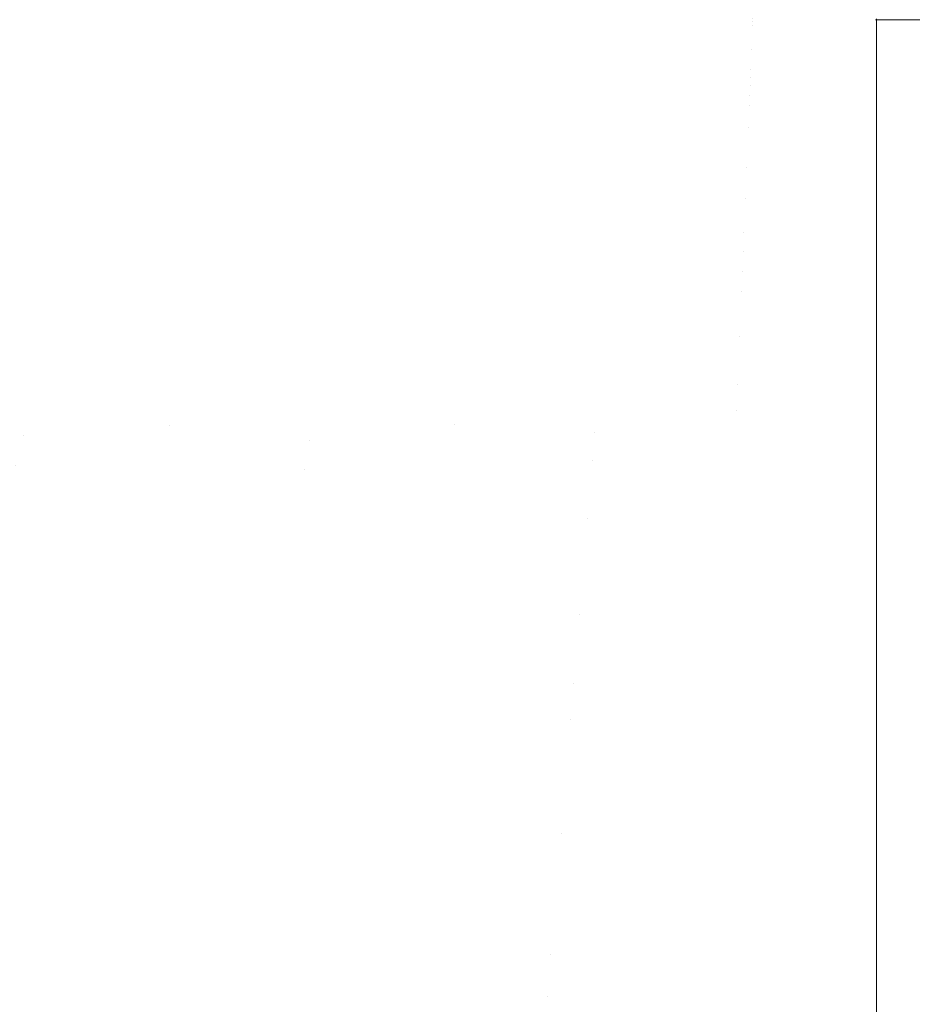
# Model space of a CAD drawing. Header units: centimetres. Extents: x -35.1 to 36.2, y 3.4 to 5.2.
# Tile 106 of 256: x -10.932 to -10.8715, y 3.6336 to 3.7002. Entities that reach past the tile are written whole.
import ezdxf

# ---------------------------------------------------------------- set-up
doc = ezdxf.new("R2010")
doc.units = ezdxf.units.CM
doc.header["$LTSCALE"] = 2.54
doc.layers.add('Lucido design-1', color=7, linetype='Continuous')

# ---------------------------------------------------------------- blocks, each defined once
blk = doc.blocks.new('Gruppo-4-1')
at = {"color": 7, "linetype": 'Continuous', "lineweight": 9}
for points in [[(-34.952766, 5.100212, -1872.215514), (-34.952766, 3.500212, -1872.215514), (36.079692, 3.500212, -1872.215514), (36.079692, 5.100212, -1872.215514)], [(12.000892, 3.700212, -1872.915514), (-10.873967, 3.700212, -1872.915514), (-10.873967, 3.700212, -1872.715514), (12.000892, 3.700212, -1872.715514)]]:
    blk.add_3dface(points, dxfattribs=at)
for points, invisible_edges in [([(-10.924555, 3.700294, -1872.941603), (-10.924689, 3.699767, -1872.943514), (-10.932957, 3.701035, -1872.943514), (-10.932801, 3.701559, -1872.941603)], 15), ([(-10.924322, 3.701217, -1872.937837), (-10.924221, 3.701616, -1872.935985), (-10.915957, 3.700547, -1872.935985), (-10.916041, 3.700146, -1872.937837)], 15), ([(-10.899105, 3.700208, -1872.928788), (-10.907427, 3.70089, -1872.928788), (-10.90736, 3.70129, -1872.925326), (-10.899055, 3.700609, -1872.925326)], 15), ([(-10.933125, 3.700465, -1872.945443), (-10.932957, 3.701035, -1872.943514), (-10.924689, 3.699767, -1872.943514), (-10.924834, 3.699193, -1872.945443)], 15), ([(-10.924555, 3.700294, -1872.941603), (-10.924433, 3.700777, -1872.939711), (-10.916134, 3.699703, -1872.939711), (-10.916236, 3.699217, -1872.941603)], 15), ([(-10.916041, 3.700146, -1872.937837), (-10.916134, 3.699703, -1872.939711), (-10.924433, 3.700777, -1872.939711), (-10.924322, 3.701217, -1872.937837)], 15), ([(-10.907572, 3.70003, -1872.934153), (-10.907632, 3.699667, -1872.935985), (-10.915957, 3.700547, -1872.935985), (-10.915881, 3.700908, -1872.934153)], 15), ([(-10.915881, 3.700908, -1872.934153), (-10.915813, 3.70123, -1872.932342), (-10.907517, 3.700353, -1872.932342), (-10.907572, 3.70003, -1872.934153)], 15), ([(-10.899173, 3.699669, -1872.932342), (-10.907517, 3.700353, -1872.932342), (-10.907427, 3.70089, -1872.928788), (-10.899105, 3.700208, -1872.928788)], 15), ([(-10.899055, 3.700609, -1872.925326), (-10.890712, 3.700121, -1872.925326), (-10.890746, 3.699719, -1872.928788), (-10.899105, 3.700208, -1872.928788)], 15), ([(-10.89902, 3.700882, -1872.921959), (-10.890689, 3.700395, -1872.921959), (-10.890712, 3.700121, -1872.925326), (-10.899055, 3.700609, -1872.925326)], 15), ([(-10.924834, 3.699193, -1872.945443), (-10.924991, 3.698572, -1872.947388), (-10.933308, 3.699848, -1872.947388), (-10.933125, 3.700465, -1872.945443)], 15), ([(-10.916236, 3.699217, -1872.941603), (-10.916348, 3.698687, -1872.943514), (-10.924689, 3.699767, -1872.943514), (-10.924555, 3.700294, -1872.941603)], 15), ([(-10.9077, 3.699265, -1872.937837), (-10.907775, 3.69882, -1872.939711), (-10.916134, 3.699703, -1872.939711), (-10.916041, 3.700146, -1872.937837)], 15), ([(-10.916041, 3.700146, -1872.937837), (-10.915957, 3.700547, -1872.935985), (-10.907632, 3.699667, -1872.935985), (-10.9077, 3.699265, -1872.937837)], 15), ([(-10.899213, 3.699344, -1872.934153), (-10.899259, 3.698981, -1872.935985), (-10.907632, 3.699667, -1872.935985), (-10.907572, 3.70003, -1872.934153)], 15), ([(-10.907572, 3.70003, -1872.934153), (-10.907517, 3.700353, -1872.932342), (-10.899173, 3.699669, -1872.932342), (-10.899213, 3.699344, -1872.934153)], 15), ([(-10.899105, 3.700208, -1872.928788), (-10.890746, 3.699719, -1872.928788), (-10.890791, 3.699179, -1872.932342), (-10.899173, 3.699669, -1872.932342)], 15), ([(-10.882363, 3.699425, -1872.928788), (-10.890746, 3.699719, -1872.928788), (-10.890712, 3.700121, -1872.925326), (-10.882346, 3.699827, -1872.925326)], 15), ([(-10.882346, 3.699827, -1872.925326), (-10.890712, 3.700121, -1872.925326), (-10.890689, 3.700395, -1872.921959), (-10.882334, 3.700102, -1872.921959)], 15), ([(-10.882334, 3.700102, -1872.921959), (-10.890689, 3.700395, -1872.921959), (-10.890676, 3.700552, -1872.918688), (-10.882328, 3.700259, -1872.918688)], 15), ([(-10.873967, 3.699831, -1872.92423), (-10.882346, 3.699827, -1872.925326), (-10.882334, 3.700102, -1872.921959)], 11), ([(-10.873967, 3.700117, -1872.919876), (-10.882334, 3.700102, -1872.921959), (-10.882328, 3.700259, -1872.918688)], 11), ([(-10.882334, 3.700102, -1872.921959), (-10.873967, 3.700117, -1872.919876), (-10.873967, 3.699831, -1872.92423)], 9), ([(-10.874035, 3.700212, -1872.915514), (-10.873967, 3.700143, -1872.918687), (-10.882328, 3.700259, -1872.918688)], 11), ([(-10.882328, 3.700259, -1872.918688), (-10.873967, 3.700143, -1872.918687), (-10.873967, 3.700117, -1872.919876)], 9), ([(-10.873967, 3.70026, -1872.713295), (-10.873967, 3.700212, -1872.715514), (-10.874035, 3.700212, -1872.715514)], 8), ([(-10.874035, 3.700212, -1872.915514), (-10.873967, 3.700212, -1872.915514), (-10.873967, 3.700143, -1872.918687)], 8), ([(-10.874035, 3.700212, -1872.915514), (-10.874035, 3.700212, -1872.715514), (-10.873967, 3.700212, -1872.715514), (-10.873967, 3.700212, -1872.915514)], 1), ([(12.000892, 3.70026, -1872.713295), (12.000892, 3.700212, -1872.715514), (-10.873967, 3.700212, -1872.715514), (-10.873967, 3.70026, -1872.713295)], 8), ([(-10.873967, 3.700143, -1872.918687), (-10.873967, 3.700212, -1872.915514), (12.000892, 3.700212, -1872.915514), (12.000892, 3.700143, -1872.918687)], 8), ([(12.000892, 3.700143, -1872.918687), (12.000892, 3.700117, -1872.919876), (-10.873967, 3.700117, -1872.919876), (-10.873967, 3.700143, -1872.918687)], 10), ([(-10.873967, 3.700117, -1872.919876), (12.000892, 3.700117, -1872.919876), (12.000892, 3.699831, -1872.92423), (-10.873967, 3.699831, -1872.92423)], 5), ([(-10.933505, 3.699182, -1872.949348), (-10.933308, 3.699848, -1872.947388), (-10.924991, 3.698572, -1872.947388), (-10.925161, 3.697902, -1872.949348)], 15), ([(-10.924834, 3.699193, -1872.945443), (-10.924689, 3.699767, -1872.943514), (-10.916348, 3.698687, -1872.943514), (-10.916469, 3.698111, -1872.945443)], 15), ([(-10.916236, 3.699217, -1872.941603), (-10.916134, 3.699703, -1872.939711), (-10.907775, 3.69882, -1872.939711), (-10.907857, 3.698332, -1872.941603)], 15), ([(-10.9077, 3.699265, -1872.937837), (-10.907632, 3.699667, -1872.935985), (-10.899259, 3.698981, -1872.935985), (-10.89931, 3.698577, -1872.937837)], 15), ([(-10.890818, 3.698853, -1872.934153), (-10.890849, 3.698489, -1872.935985), (-10.899259, 3.698981, -1872.935985), (-10.899213, 3.699344, -1872.934153)], 15), ([(-10.899213, 3.699344, -1872.934153), (-10.899173, 3.699669, -1872.932342), (-10.890791, 3.699179, -1872.932342), (-10.890818, 3.698853, -1872.934153)], 15), ([(-10.882385, 3.698884, -1872.932342), (-10.890791, 3.699179, -1872.932342), (-10.890746, 3.699719, -1872.928788), (-10.882363, 3.699425, -1872.928788)], 15), ([(-10.882363, 3.699425, -1872.928788), (-10.873967, 3.699356, -1872.928567), (-10.873967, 3.698776, -1872.932341), (-10.882385, 3.698884, -1872.932342)], 13), ([(-10.873967, 3.699356, -1872.928567), (-10.882363, 3.699425, -1872.928788), (-10.882346, 3.699827, -1872.925326)], 11), ([(-10.882346, 3.699827, -1872.925326), (-10.873967, 3.699831, -1872.92423), (-10.873967, 3.699356, -1872.928567)], 9), ([(-10.873967, 3.699831, -1872.92423), (12.000892, 3.699831, -1872.92423), (12.000892, 3.699356, -1872.928567), (-10.873967, 3.699356, -1872.928567)], 5), ([(-10.873967, 3.698776, -1872.932341), (-10.873967, 3.699356, -1872.928567), (12.000892, 3.699356, -1872.928567), (12.000892, 3.698776, -1872.932341)], 10), ([(-10.925161, 3.697902, -1872.949348), (-10.925343, 3.697181, -1872.951323), (-10.933718, 3.698466, -1872.951323), (-10.933505, 3.699182, -1872.949348)], 15), ([(-10.916469, 3.698111, -1872.945443), (-10.9166, 3.697486, -1872.947388), (-10.924991, 3.698572, -1872.947388), (-10.924834, 3.699193, -1872.945443)], 15), ([(-10.916469, 3.698111, -1872.945443), (-10.916348, 3.698687, -1872.943514), (-10.907946, 3.6978, -1872.943514), (-10.908043, 3.69722, -1872.945443)], 15), ([(-10.907857, 3.698332, -1872.941603), (-10.907946, 3.6978, -1872.943514), (-10.916348, 3.698687, -1872.943514), (-10.916236, 3.699217, -1872.941603)], 15), ([(-10.907857, 3.698332, -1872.941603), (-10.907775, 3.69882, -1872.939711), (-10.899366, 3.698131, -1872.939711), (-10.899427, 3.697641, -1872.941603)], 15), ([(-10.89931, 3.698577, -1872.937837), (-10.899366, 3.698131, -1872.939711), (-10.907775, 3.69882, -1872.939711), (-10.9077, 3.699265, -1872.937837)], 15), ([(-10.89931, 3.698577, -1872.937837), (-10.899259, 3.698981, -1872.935985), (-10.890849, 3.698489, -1872.935985), (-10.890883, 3.698084, -1872.937837)], 15), ([(-10.882399, 3.698558, -1872.934153), (-10.882414, 3.698193, -1872.935985), (-10.890849, 3.698489, -1872.935985), (-10.890818, 3.698853, -1872.934153)], 15), ([(-10.890818, 3.698853, -1872.934153), (-10.890791, 3.699179, -1872.932342), (-10.882385, 3.698884, -1872.932342), (-10.882399, 3.698558, -1872.934153)], 15), ([(-10.873967, 3.698693, -1872.932879), (-10.873967, 3.698076, -1872.935981), (-10.882414, 3.698193, -1872.935985), (-10.882399, 3.698558, -1872.934153)], 14), ([(-10.882399, 3.698558, -1872.934153), (-10.882385, 3.698884, -1872.932342), (-10.873967, 3.698693, -1872.932879)], 11), ([(-10.882385, 3.698884, -1872.932342), (-10.873967, 3.698776, -1872.932341), (-10.873967, 3.698693, -1872.932879)], 9), ([(12.000892, 3.698776, -1872.932341), (12.000892, 3.698693, -1872.932879), (-10.873967, 3.698693, -1872.932879), (-10.873967, 3.698776, -1872.932341)], 10), ([(-10.873967, 3.698076, -1872.935981), (-10.873967, 3.698693, -1872.932879), (12.000892, 3.698693, -1872.932879), (12.000892, 3.698076, -1872.935981)], 10), ([(-10.933945, 3.697698, -1872.953311), (-10.933718, 3.698466, -1872.951323), (-10.925343, 3.697181, -1872.951323), (-10.925539, 3.696408, -1872.953311)], 15), ([(-10.925161, 3.697902, -1872.949348), (-10.924991, 3.698572, -1872.947388), (-10.9166, 3.697486, -1872.947388), (-10.916742, 3.696812, -1872.949348)], 15), ([(-10.908043, 3.69722, -1872.945443), (-10.908148, 3.696593, -1872.947388), (-10.9166, 3.697486, -1872.947388), (-10.916469, 3.698111, -1872.945443)], 15), ([(-10.899427, 3.697641, -1872.941603), (-10.899495, 3.697107, -1872.943514), (-10.907946, 3.6978, -1872.943514), (-10.907857, 3.698332, -1872.941603)], 15), ([(-10.899427, 3.697641, -1872.941603), (-10.899366, 3.698131, -1872.939711), (-10.89092, 3.697637, -1872.939711), (-10.890961, 3.697146, -1872.941603)], 15), ([(-10.890883, 3.698084, -1872.937837), (-10.89092, 3.697637, -1872.939711), (-10.899366, 3.698131, -1872.939711), (-10.89931, 3.698577, -1872.937837)], 15), ([(-10.882431, 3.697787, -1872.937837), (-10.88245, 3.69734, -1872.939711), (-10.89092, 3.697637, -1872.939711), (-10.890883, 3.698084, -1872.937837)], 15), ([(-10.890883, 3.698084, -1872.937837), (-10.890849, 3.698489, -1872.935985), (-10.882414, 3.698193, -1872.935985), (-10.882431, 3.697787, -1872.937837)], 15), ([(-10.873967, 3.697842, -1872.937158), (-10.882431, 3.697787, -1872.937837), (-10.882414, 3.698193, -1872.935985)], 11), ([(-10.882414, 3.698193, -1872.935985), (-10.873967, 3.698076, -1872.935981), (-10.873967, 3.697842, -1872.937158)], 9), ([(12.000892, 3.698076, -1872.935981), (12.000892, 3.697842, -1872.937158), (-10.873967, 3.697842, -1872.937158), (-10.873967, 3.698076, -1872.935981)], 10), ([(-10.925539, 3.696408, -1872.953311), (-10.925748, 3.695582, -1872.955309), (-10.934188, 3.696876, -1872.955309), (-10.933945, 3.697698, -1872.953311)], 15), ([(-10.916742, 3.696812, -1872.949348), (-10.916895, 3.696088, -1872.951323), (-10.925343, 3.697181, -1872.951323), (-10.925161, 3.697902, -1872.949348)], 15), ([(-10.916742, 3.696812, -1872.949348), (-10.9166, 3.697486, -1872.947388), (-10.908148, 3.696593, -1872.947388), (-10.908262, 3.695917, -1872.949348)], 15), ([(-10.908043, 3.69722, -1872.945443), (-10.907946, 3.6978, -1872.943514), (-10.899495, 3.697107, -1872.943514), (-10.899568, 3.696525, -1872.945443)], 15), ([(-10.890961, 3.697146, -1872.941603), (-10.891006, 3.69661, -1872.943514), (-10.899495, 3.697107, -1872.943514), (-10.899427, 3.697641, -1872.941603)], 15), ([(-10.890961, 3.697146, -1872.941603), (-10.89092, 3.697637, -1872.939711), (-10.88245, 3.69734, -1872.939711), (-10.88247, 3.696848, -1872.941603)], 15), ([(-10.88247, 3.696848, -1872.941603), (-10.88245, 3.69734, -1872.939711), (-10.873967, 3.696805, -1872.941396)], 11), ([(-10.873967, 3.697842, -1872.937158), (-10.873967, 3.696805, -1872.941396), (-10.88245, 3.69734, -1872.939711), (-10.882431, 3.697787, -1872.937837)], 14), ([(-10.873967, 3.697842, -1872.937158), (12.000892, 3.697842, -1872.937158), (12.000892, 3.696805, -1872.941396), (-10.873967, 3.696805, -1872.941396)], 5), ([(-10.934188, 3.696876, -1872.955309), (-10.925748, 3.695582, -1872.955309), (-10.925971, 3.6947, -1872.957318), (-10.934448, 3.696, -1872.957318)], 15), ([(-10.925539, 3.696408, -1872.953311), (-10.925343, 3.697181, -1872.951323), (-10.916895, 3.696088, -1872.951323), (-10.917058, 3.695311, -1872.953311)], 15), ([(-10.908262, 3.695917, -1872.949348), (-10.908384, 3.695189, -1872.951323), (-10.916895, 3.696088, -1872.951323), (-10.916742, 3.696812, -1872.949348)], 15), ([(-10.899568, 3.696525, -1872.945443), (-10.899647, 3.695896, -1872.947388), (-10.908148, 3.696593, -1872.947388), (-10.908043, 3.69722, -1872.945443)], 15), ([(-10.899568, 3.696525, -1872.945443), (-10.899495, 3.697107, -1872.943514), (-10.891006, 3.69661, -1872.943514), (-10.891055, 3.696028, -1872.945443)], 15), ([(-10.891055, 3.696028, -1872.945443), (-10.891006, 3.69661, -1872.943514), (-10.882493, 3.696312, -1872.943514), (-10.882517, 3.695728, -1872.945443)], 15), ([(-10.88247, 3.696848, -1872.941603), (-10.882493, 3.696312, -1872.943514), (-10.891006, 3.69661, -1872.943514), (-10.890961, 3.697146, -1872.941603)], 15), ([(-10.873967, 3.696189, -1872.943507), (-10.882493, 3.696312, -1872.943514), (-10.88247, 3.696848, -1872.941603)], 11), ([(-10.88247, 3.696848, -1872.941603), (-10.873967, 3.696805, -1872.941396), (-10.873967, 3.696189, -1872.943507)], 9), ([(-10.873967, 3.696189, -1872.943507), (-10.873967, 3.696805, -1872.941396), (12.000892, 3.696805, -1872.941396), (12.000892, 3.696189, -1872.943507)], 10), ([(-10.934448, 3.696, -1872.957318), (-10.925971, 3.6947, -1872.957318), (-10.926208, 3.693761, -1872.959334), (-10.934724, 3.695067, -1872.959334)], 15), ([(-10.917058, 3.695311, -1872.953311), (-10.917233, 3.694479, -1872.955309), (-10.925748, 3.695582, -1872.955309), (-10.925539, 3.696408, -1872.953311)], 15), ([(-10.917058, 3.695311, -1872.953311), (-10.916895, 3.696088, -1872.951323), (-10.908384, 3.695189, -1872.951323), (-10.908515, 3.694408, -1872.953311)], 15), ([(-10.908262, 3.695917, -1872.949348), (-10.908148, 3.696593, -1872.947388), (-10.899647, 3.695896, -1872.947388), (-10.899732, 3.695217, -1872.949348)], 15), ([(-10.891055, 3.696028, -1872.945443), (-10.891108, 3.695397, -1872.947388), (-10.899647, 3.695896, -1872.947388), (-10.899568, 3.696525, -1872.945443)], 15), ([(-10.882517, 3.695728, -1872.945443), (-10.882544, 3.695096, -1872.947388), (-10.891108, 3.695397, -1872.947388), (-10.891055, 3.696028, -1872.945443)], 15), ([(-10.873967, 3.695584, -1872.945585), (-10.882517, 3.695728, -1872.945443), (-10.882493, 3.696312, -1872.943514)], 11), ([(-10.882493, 3.696312, -1872.943514), (-10.873967, 3.696189, -1872.943507), (-10.873967, 3.695584, -1872.945585)], 9), ([(12.000892, 3.696189, -1872.943507), (12.000892, 3.695584, -1872.945585), (-10.873967, 3.695584, -1872.945585), (-10.873967, 3.696189, -1872.943507)], 10), ([(-10.917419, 3.693593, -1872.957318), (-10.925971, 3.6947, -1872.957318), (-10.925748, 3.695582, -1872.955309), (-10.917233, 3.694479, -1872.955309)], 15), ([(-10.908515, 3.694408, -1872.953311), (-10.908655, 3.693573, -1872.955309), (-10.917233, 3.694479, -1872.955309), (-10.917058, 3.695311, -1872.953311)], 15), ([(-10.899732, 3.695217, -1872.949348), (-10.899824, 3.694487, -1872.951323), (-10.908384, 3.695189, -1872.951323), (-10.908262, 3.695917, -1872.949348)], 15), ([(-10.899732, 3.695217, -1872.949348), (-10.899647, 3.695896, -1872.947388), (-10.891108, 3.695397, -1872.947388), (-10.891165, 3.694716, -1872.949348)], 15), ([(-10.891165, 3.694716, -1872.949348), (-10.891108, 3.695397, -1872.947388), (-10.882544, 3.695096, -1872.947388), (-10.882572, 3.694415, -1872.949348)], 15), ([(-10.873967, 3.695584, -1872.945585), (-10.882544, 3.695096, -1872.947388), (-10.882517, 3.695728, -1872.945443)], 11), ([(-10.882544, 3.695096, -1872.947388), (-10.873967, 3.695584, -1872.945585), (-10.873967, 3.694181, -1872.949716)], 9), ([(-10.873967, 3.695584, -1872.945585), (12.000892, 3.695584, -1872.945585), (12.000892, 3.694181, -1872.949716), (-10.873967, 3.694181, -1872.949716)], 5), ([(-10.934724, 3.695067, -1872.959334), (-10.926208, 3.693761, -1872.959334), (-10.926461, 3.692764, -1872.961357), (-10.935018, 3.694077, -1872.961357)], 15), ([(-10.917618, 3.692649, -1872.959334), (-10.926208, 3.693761, -1872.959334), (-10.925971, 3.6947, -1872.957318), (-10.917419, 3.693593, -1872.957318)], 15), ([(-10.908515, 3.694408, -1872.953311), (-10.908384, 3.695189, -1872.951323), (-10.899824, 3.694487, -1872.951323), (-10.899922, 3.693704, -1872.953311)], 15), ([(-10.891165, 3.694716, -1872.949348), (-10.891226, 3.693984, -1872.951323), (-10.899824, 3.694487, -1872.951323), (-10.899732, 3.695217, -1872.949348)], 15), ([(-10.882572, 3.694415, -1872.949348), (-10.882603, 3.693682, -1872.951323), (-10.891226, 3.693984, -1872.951323), (-10.891165, 3.694716, -1872.949348)], 15), ([(-10.873967, 3.694181, -1872.949716), (-10.882572, 3.694415, -1872.949348), (-10.882544, 3.695096, -1872.947388)], 11), ([(-10.935018, 3.694077, -1872.961357), (-10.926461, 3.692764, -1872.961357), (-10.926728, 3.691707, -1872.963384), (-10.935328, 3.693027, -1872.963384)], 15), ([(-10.917233, 3.694479, -1872.955309), (-10.908655, 3.693573, -1872.955309), (-10.908805, 3.692683, -1872.957318), (-10.917419, 3.693593, -1872.957318)], 15), ([(-10.899922, 3.693704, -1872.953311), (-10.900028, 3.692866, -1872.955309), (-10.908655, 3.693573, -1872.955309), (-10.908515, 3.694408, -1872.953311)], 15), ([(-10.899922, 3.693704, -1872.953311), (-10.899824, 3.694487, -1872.951323), (-10.891226, 3.693984, -1872.951323), (-10.891292, 3.693199, -1872.953311)], 15), ([(-10.891292, 3.693199, -1872.953311), (-10.891226, 3.693984, -1872.951323), (-10.882603, 3.693682, -1872.951323), (-10.882636, 3.692895, -1872.953311)], 15), ([(-10.882636, 3.692895, -1872.953311), (-10.882603, 3.693682, -1872.951323), (-10.873967, 3.694181, -1872.949716), (-10.873967, 3.6926, -1872.953782)], 11), ([(-10.873967, 3.694181, -1872.949716), (-10.882603, 3.693682, -1872.951323), (-10.882572, 3.694415, -1872.949348)], 11), ([(-10.873967, 3.694181, -1872.949716), (12.000892, 3.694181, -1872.949716), (12.000892, 3.6926, -1872.953782), (-10.873967, 3.6926, -1872.953782)], 5), ([(-10.917829, 3.691647, -1872.961357), (-10.926461, 3.692764, -1872.961357), (-10.926208, 3.693761, -1872.959334), (-10.917618, 3.692649, -1872.959334)], 15), ([(-10.917419, 3.693593, -1872.957318), (-10.908805, 3.692683, -1872.957318), (-10.908964, 3.691735, -1872.959334), (-10.917618, 3.692649, -1872.959334)], 15), ([(-10.90014, 3.691972, -1872.957318), (-10.908805, 3.692683, -1872.957318), (-10.908655, 3.693573, -1872.955309), (-10.900028, 3.692866, -1872.955309)], 15), ([(-10.891292, 3.693199, -1872.953311), (-10.891362, 3.692359, -1872.955309), (-10.900028, 3.692866, -1872.955309), (-10.899922, 3.693704, -1872.953311)], 15), ([(-10.935328, 3.693027, -1872.963384), (-10.926728, 3.691707, -1872.963384), (-10.927011, 3.69059, -1872.965413), (-10.935657, 3.691917, -1872.965413)], 15), ([(-10.918052, 3.690584, -1872.963384), (-10.926728, 3.691707, -1872.963384), (-10.926461, 3.692764, -1872.961357), (-10.917829, 3.691647, -1872.961357)], 15), ([(-10.917618, 3.692649, -1872.959334), (-10.908964, 3.691735, -1872.959334), (-10.909133, 3.690728, -1872.961357), (-10.917829, 3.691647, -1872.961357)], 15), ([(-10.90026, 3.691021, -1872.959334), (-10.908964, 3.691735, -1872.959334), (-10.908805, 3.692683, -1872.957318), (-10.90014, 3.691972, -1872.957318)], 15), ([(-10.900028, 3.692866, -1872.955309), (-10.891362, 3.692359, -1872.955309), (-10.891437, 3.691463, -1872.957318), (-10.90014, 3.691972, -1872.957318)], 15), ([(-10.882636, 3.692895, -1872.953311), (-10.882671, 3.692054, -1872.955309), (-10.891362, 3.692359, -1872.955309), (-10.891292, 3.693199, -1872.953311)], 15), ([(-10.873967, 3.6926, -1872.953782), (-10.882671, 3.692054, -1872.955309), (-10.882636, 3.692895, -1872.953311)], 11), ([(-10.90014, 3.691972, -1872.957318), (-10.891437, 3.691463, -1872.957318), (-10.891517, 3.69051, -1872.959334), (-10.90026, 3.691021, -1872.959334)], 15), ([(-10.882708, 3.691157, -1872.957318), (-10.891437, 3.691463, -1872.957318), (-10.891362, 3.692359, -1872.955309), (-10.882671, 3.692054, -1872.955309)], 15), ([(-10.882671, 3.692054, -1872.955309), (-10.873967, 3.6926, -1872.953782), (-10.873967, 3.690843, -1872.957776), (-10.882708, 3.691157, -1872.957318)], 13), ([(-10.873967, 3.6926, -1872.953782), (12.000892, 3.6926, -1872.953782), (12.000892, 3.690843, -1872.957776), (-10.873967, 3.690843, -1872.957776)], 5), ([(-10.935657, 3.691917, -1872.965413), (-10.927011, 3.69059, -1872.965413), (-10.927309, 3.68941, -1872.967443), (-10.936005, 3.690744, -1872.967443)], 15), ([(-10.918288, 3.689461, -1872.965413), (-10.927011, 3.69059, -1872.965413), (-10.926728, 3.691707, -1872.963384), (-10.918052, 3.690584, -1872.963384)], 15), ([(-10.917829, 3.691647, -1872.961357), (-10.909133, 3.690728, -1872.961357), (-10.909312, 3.689661, -1872.963384), (-10.918052, 3.690584, -1872.963384)], 15), ([(-10.900386, 3.690011, -1872.961357), (-10.909133, 3.690728, -1872.961357), (-10.908964, 3.691735, -1872.959334), (-10.90026, 3.691021, -1872.959334)], 15), ([(-10.882748, 3.690202, -1872.959334), (-10.891517, 3.69051, -1872.959334), (-10.891437, 3.691463, -1872.957318), (-10.882708, 3.691157, -1872.957318)], 15), ([(-10.936005, 3.690744, -1872.967443), (-10.927309, 3.68941, -1872.967443), (-10.927624, 3.688167, -1872.96947), (-10.93637, 3.689509, -1872.96947)], 15), ([(-10.900521, 3.68894, -1872.963384), (-10.909312, 3.689661, -1872.963384), (-10.909133, 3.690728, -1872.961357), (-10.900386, 3.690011, -1872.961357)], 15), ([(-10.90026, 3.691021, -1872.959334), (-10.891517, 3.69051, -1872.959334), (-10.891601, 3.689497, -1872.961357), (-10.900386, 3.690011, -1872.961357)], 15), ([(-10.882708, 3.691157, -1872.957318), (-10.873967, 3.690843, -1872.957776), (-10.882748, 3.690202, -1872.959334)], 11), ([(-10.882748, 3.690202, -1872.959334), (-10.873967, 3.690843, -1872.957776), (-10.873967, 3.688913, -1872.961689)], 9), ([(-10.873967, 3.690843, -1872.957776), (12.000892, 3.690843, -1872.957776), (12.000892, 3.688913, -1872.961689), (-10.873967, 3.688913, -1872.961689)], 5), ([(-10.918538, 3.688275, -1872.967443), (-10.927309, 3.68941, -1872.967443), (-10.927011, 3.69059, -1872.965413), (-10.918288, 3.689461, -1872.965413)], 15), ([(-10.918052, 3.690584, -1872.963384), (-10.909312, 3.689661, -1872.963384), (-10.909502, 3.688533, -1872.965413), (-10.918288, 3.689461, -1872.965413)], 15), ([(-10.900386, 3.690011, -1872.961357), (-10.891601, 3.689497, -1872.961357), (-10.891691, 3.688424, -1872.963384), (-10.900521, 3.68894, -1872.963384)], 15), ([(-10.882791, 3.689188, -1872.961357), (-10.891601, 3.689497, -1872.961357), (-10.891517, 3.69051, -1872.959334), (-10.882748, 3.690202, -1872.959334)], 15), ([(-10.873967, 3.688913, -1872.961689), (-10.882791, 3.689188, -1872.961357), (-10.882748, 3.690202, -1872.959334)], 11), ([(-10.93637, 3.689509, -1872.96947), (-10.927624, 3.688167, -1872.96947), (-10.927955, 3.686859, -1872.971493), (-10.936755, 3.688209, -1872.971493)], 15), ([(-10.9188, 3.687025, -1872.96947), (-10.927624, 3.688167, -1872.96947), (-10.927309, 3.68941, -1872.967443), (-10.918538, 3.688275, -1872.967443)], 15), ([(-10.918288, 3.689461, -1872.965413), (-10.909502, 3.688533, -1872.965413), (-10.909702, 3.687342, -1872.967443), (-10.918538, 3.688275, -1872.967443)], 15), ([(-10.900663, 3.687808, -1872.965413), (-10.909502, 3.688533, -1872.965413), (-10.909312, 3.689661, -1872.963384), (-10.900521, 3.68894, -1872.963384)], 15), ([(-10.882836, 3.688113, -1872.963384), (-10.891691, 3.688424, -1872.963384), (-10.891601, 3.689497, -1872.961357), (-10.882791, 3.689188, -1872.961357)], 15), ([(-10.900521, 3.68894, -1872.963384), (-10.891691, 3.688424, -1872.963384), (-10.891786, 3.687289, -1872.965413), (-10.900663, 3.687808, -1872.965413)], 15), ([(-10.882791, 3.689188, -1872.961357), (-10.873967, 3.688913, -1872.961689), (-10.882836, 3.688113, -1872.963384)], 11), ([(-10.882836, 3.688113, -1872.963384), (-10.873967, 3.688913, -1872.961689), (-10.873967, 3.686815, -1872.965514)], 9), ([(-10.873967, 3.688913, -1872.961689), (12.000892, 3.688913, -1872.961689), (12.000892, 3.686815, -1872.965514), (-10.873967, 3.686815, -1872.965514)], 5), ([(-10.936755, 3.688209, -1872.971493), (-10.927955, 3.686859, -1872.971493), (-10.928302, 3.685486, -1872.973508), (-10.937159, 3.686845, -1872.973508)], 15), ([(-10.919077, 3.68571, -1872.971493), (-10.927955, 3.686859, -1872.971493), (-10.927624, 3.688167, -1872.96947), (-10.9188, 3.687025, -1872.96947)], 15), ([(-10.918538, 3.688275, -1872.967443), (-10.909702, 3.687342, -1872.967443), (-10.909912, 3.686086, -1872.96947), (-10.9188, 3.687025, -1872.96947)], 15), ([(-10.900814, 3.686613, -1872.967443), (-10.909702, 3.687342, -1872.967443), (-10.909502, 3.688533, -1872.965413), (-10.900663, 3.687808, -1872.965413)], 15), ([(-10.882883, 3.686977, -1872.965413), (-10.891786, 3.687289, -1872.965413), (-10.891691, 3.688424, -1872.963384), (-10.882836, 3.688113, -1872.963384)], 15), ([(-10.873967, 3.686815, -1872.965514), (-10.882883, 3.686977, -1872.965413), (-10.882836, 3.688113, -1872.963384)], 11), ([(-10.900972, 3.685353, -1872.96947), (-10.909912, 3.686086, -1872.96947), (-10.909702, 3.687342, -1872.967443), (-10.900814, 3.686613, -1872.967443)], 15), ([(-10.900663, 3.687808, -1872.965413), (-10.891786, 3.687289, -1872.965413), (-10.891887, 3.686091, -1872.967443), (-10.900814, 3.686613, -1872.967443)], 15), ([(-10.882933, 3.685777, -1872.967443), (-10.891887, 3.686091, -1872.967443), (-10.891786, 3.687289, -1872.965413), (-10.882883, 3.686977, -1872.965413)], 15), ([(-10.937159, 3.686845, -1872.973508), (-10.928302, 3.685486, -1872.973508), (-10.928667, 3.684046, -1872.975514), (-10.937583, 3.685413, -1872.975514)], 15), ([(-10.919367, 3.684329, -1872.973508), (-10.928302, 3.685486, -1872.973508), (-10.927955, 3.686859, -1872.971493), (-10.919077, 3.68571, -1872.971493)], 15), ([(-10.9188, 3.687025, -1872.96947), (-10.909912, 3.686086, -1872.96947), (-10.910134, 3.684765, -1872.971493), (-10.919077, 3.68571, -1872.971493)], 15), ([(-10.900814, 3.686613, -1872.967443), (-10.891887, 3.686091, -1872.967443), (-10.891992, 3.684828, -1872.96947), (-10.900972, 3.685353, -1872.96947)], 15), ([(-10.882933, 3.685777, -1872.967443), (-10.882883, 3.686977, -1872.965413), (-10.873967, 3.686815, -1872.965514)], 11), ([(-10.873967, 3.686815, -1872.965514), (-10.873967, 3.684551, -1872.969244), (-10.882933, 3.685777, -1872.967443)], 10), ([(-10.873967, 3.686815, -1872.965514), (12.000892, 3.686815, -1872.965514), (12.000892, 3.684551, -1872.969244), (-10.873967, 3.684551, -1872.969244)], 5), ([(-10.901138, 3.684028, -1872.971493), (-10.910134, 3.684765, -1872.971493), (-10.909912, 3.686086, -1872.96947), (-10.900972, 3.685353, -1872.96947)], 15), ([(-10.882986, 3.684512, -1872.96947), (-10.891992, 3.684828, -1872.96947), (-10.891887, 3.686091, -1872.967443), (-10.882933, 3.685777, -1872.967443)], 15), ([(-10.937583, 3.685413, -1872.975514), (-10.928667, 3.684046, -1872.975514), (-10.929048, 3.682538, -1872.977507), (-10.938027, 3.683915, -1872.977507)], 15), ([(-10.919672, 3.682881, -1872.975514), (-10.928667, 3.684046, -1872.975514), (-10.928302, 3.685486, -1872.973508), (-10.919367, 3.684329, -1872.973508)], 15), ([(-10.919077, 3.68571, -1872.971493), (-10.910134, 3.684765, -1872.971493), (-10.910367, 3.683378, -1872.973508), (-10.919367, 3.684329, -1872.973508)], 15), ([(-10.900972, 3.685353, -1872.96947), (-10.891992, 3.684828, -1872.96947), (-10.892103, 3.683499, -1872.971493), (-10.901138, 3.684028, -1872.971493)], 15), ([(-10.882933, 3.685777, -1872.967443), (-10.873967, 3.684551, -1872.969244), (-10.882986, 3.684512, -1872.96947)], 11), ([(-10.901313, 3.682636, -1872.973508), (-10.910367, 3.683378, -1872.973508), (-10.910134, 3.684765, -1872.971493), (-10.901138, 3.684028, -1872.971493)], 15), ([(-10.883042, 3.683182, -1872.971493), (-10.892103, 3.683499, -1872.971493), (-10.891992, 3.684828, -1872.96947), (-10.882986, 3.684512, -1872.96947)], 15), ([(-10.919991, 3.681365, -1872.977507), (-10.929048, 3.682538, -1872.977507), (-10.928667, 3.684046, -1872.975514), (-10.919672, 3.682881, -1872.975514)], 15), ([(-10.919367, 3.684329, -1872.973508), (-10.910367, 3.683378, -1872.973508), (-10.910611, 3.681924, -1872.975514), (-10.919672, 3.682881, -1872.975514)], 15), ([(-10.901138, 3.684028, -1872.971493), (-10.892103, 3.683499, -1872.971493), (-10.89222, 3.682104, -1872.973508), (-10.901313, 3.682636, -1872.973508)], 15), ([(-10.873967, 3.684551, -1872.969244), (-10.873967, 3.682127, -1872.972872), (-10.883042, 3.683182, -1872.971493)], 10), ([(-10.883042, 3.683182, -1872.971493), (-10.882986, 3.684512, -1872.96947), (-10.873967, 3.684551, -1872.969244)], 11), ([(-10.873967, 3.684551, -1872.969244), (12.000892, 3.684551, -1872.969244), (12.000892, 3.682127, -1872.972872), (-10.873967, 3.682127, -1872.972872)], 5), ([(-10.938027, 3.683915, -1872.977507), (-10.929048, 3.682538, -1872.977507), (-10.929447, 3.680962, -1872.979485), (-10.938491, 3.682349, -1872.979485)], 15), ([(-10.901497, 3.681177, -1872.975514), (-10.910611, 3.681924, -1872.975514), (-10.910367, 3.683378, -1872.973508), (-10.901313, 3.682636, -1872.973508)], 15), ([(-10.8831, 3.681784, -1872.973508), (-10.89222, 3.682104, -1872.973508), (-10.892103, 3.683499, -1872.971493), (-10.883042, 3.683182, -1872.971493)], 15), ([(-10.919672, 3.682881, -1872.975514), (-10.910611, 3.681924, -1872.975514), (-10.910867, 3.680402, -1872.977507), (-10.919991, 3.681365, -1872.977507)], 15), ([(-10.901313, 3.682636, -1872.973508), (-10.89222, 3.682104, -1872.973508), (-10.892343, 3.680641, -1872.975514), (-10.901497, 3.681177, -1872.975514)], 15), ([(-10.883042, 3.683182, -1872.971493), (-10.873967, 3.682127, -1872.972872), (-10.8831, 3.681784, -1872.973508)], 11), ([(-10.938491, 3.682349, -1872.979485), (-10.929447, 3.680962, -1872.979485), (-10.929863, 3.679317, -1872.981445), (-10.938975, 3.680715, -1872.981445)], 15), ([(-10.920324, 3.679781, -1872.979485), (-10.929447, 3.680962, -1872.979485), (-10.929048, 3.682538, -1872.977507), (-10.919991, 3.681365, -1872.977507)], 15), ([(-10.883162, 3.680319, -1872.975514), (-10.892343, 3.680641, -1872.975514), (-10.89222, 3.682104, -1872.973508), (-10.8831, 3.681784, -1872.973508)], 15), ([(-10.8831, 3.681784, -1872.973508), (-10.873967, 3.682127, -1872.972872), (-10.873967, 3.679547, -1872.97639), (-10.883162, 3.680319, -1872.975514)], 13), ([(-10.873967, 3.682127, -1872.972872), (12.000892, 3.682127, -1872.972872), (12.000892, 3.679547, -1872.97639), (-10.873967, 3.679547, -1872.97639)], 5), ([(-10.919991, 3.681365, -1872.977507), (-10.910867, 3.680402, -1872.977507), (-10.911134, 3.67881, -1872.979485), (-10.920324, 3.679781, -1872.979485)], 15), ([(-10.901689, 3.679649, -1872.977507), (-10.910867, 3.680402, -1872.977507), (-10.910611, 3.681924, -1872.975514), (-10.901497, 3.681177, -1872.975514)], 15), ([(-10.938975, 3.680715, -1872.981445), (-10.929863, 3.679317, -1872.981445), (-10.930297, 3.677602, -1872.983383), (-10.93948, 3.679011, -1872.983383)], 15), ([(-10.920672, 3.678127, -1872.981445), (-10.929863, 3.679317, -1872.981445), (-10.929447, 3.680962, -1872.979485), (-10.920324, 3.679781, -1872.979485)], 15), ([(-10.901497, 3.681177, -1872.975514), (-10.892343, 3.680641, -1872.975514), (-10.892471, 3.67911, -1872.977507), (-10.901689, 3.679649, -1872.977507)], 15), ([(-10.883226, 3.678786, -1872.977507), (-10.892471, 3.67911, -1872.977507), (-10.892343, 3.680641, -1872.975514), (-10.883162, 3.680319, -1872.975514)], 15), ([(-10.90189, 3.678052, -1872.979485), (-10.911134, 3.67881, -1872.979485), (-10.910867, 3.680402, -1872.977507), (-10.901689, 3.679649, -1872.977507)], 15), ([(-10.883162, 3.680319, -1872.975514), (-10.873967, 3.679547, -1872.97639), (-10.883226, 3.678786, -1872.977507)], 11), ([(-10.921034, 3.676403, -1872.983383), (-10.930297, 3.677602, -1872.983383), (-10.929863, 3.679317, -1872.981445), (-10.920672, 3.678127, -1872.981445)], 15), ([(-10.920324, 3.679781, -1872.979485), (-10.911134, 3.67881, -1872.979485), (-10.911413, 3.677149, -1872.981445), (-10.920672, 3.678127, -1872.981445)], 15), ([(-10.901689, 3.679649, -1872.977507), (-10.892471, 3.67911, -1872.977507), (-10.892605, 3.677509, -1872.979485), (-10.90189, 3.678052, -1872.979485)], 15), ([(-10.883226, 3.678786, -1872.977507), (-10.873967, 3.679547, -1872.97639), (-10.873967, 3.676816, -1872.979793), (-10.883293, 3.677182, -1872.979485)], 13), ([(-10.873967, 3.679547, -1872.97639), (12.000892, 3.679547, -1872.97639), (12.000892, 3.676816, -1872.979793), (-10.873967, 3.676816, -1872.979793)], 5), ([(-10.93948, 3.679011, -1872.983383), (-10.930297, 3.677602, -1872.983383), (-10.930749, 3.675818, -1872.985296), (-10.940005, 3.677238, -1872.985296)], 15), ([(-10.902099, 3.676385, -1872.981445), (-10.911413, 3.677149, -1872.981445), (-10.911134, 3.67881, -1872.979485), (-10.90189, 3.678052, -1872.979485)], 15), ([(-10.883293, 3.677182, -1872.979485), (-10.892605, 3.677509, -1872.979485), (-10.892471, 3.67911, -1872.977507), (-10.883226, 3.678786, -1872.977507)], 15), ([(-10.920672, 3.678127, -1872.981445), (-10.911413, 3.677149, -1872.981445), (-10.911703, 3.675418, -1872.983383), (-10.921034, 3.676403, -1872.983383)], 15), ([(-10.90189, 3.678052, -1872.979485), (-10.892605, 3.677509, -1872.979485), (-10.892745, 3.675838, -1872.981445), (-10.902099, 3.676385, -1872.981445)], 15), ([(-10.921411, 3.67461, -1872.985296), (-10.930749, 3.675818, -1872.985296), (-10.930297, 3.677602, -1872.983383), (-10.921034, 3.676403, -1872.983383)], 15), ([(-10.883363, 3.675509, -1872.981445), (-10.892745, 3.675838, -1872.981445), (-10.892605, 3.677509, -1872.979485), (-10.883293, 3.677182, -1872.979485)], 15), ([(-10.940005, 3.677238, -1872.985296), (-10.930749, 3.675818, -1872.985296), (-10.931218, 3.673964, -1872.987182), (-10.94055, 3.675396, -1872.987182)], 15), ([(-10.902317, 3.674648, -1872.983383), (-10.911703, 3.675418, -1872.983383), (-10.911413, 3.677149, -1872.981445), (-10.902099, 3.676385, -1872.981445)], 15), ([(-10.883293, 3.677182, -1872.979485), (-10.873967, 3.676816, -1872.979793), (-10.883363, 3.675509, -1872.981445)], 11), ([(-10.883363, 3.675509, -1872.981445), (-10.873967, 3.676816, -1872.979793), (-10.873967, 3.67394, -1872.983073)], 9), ([(-10.873967, 3.676816, -1872.979793), (12.000892, 3.676816, -1872.979793), (12.000892, 3.67394, -1872.983073), (-10.873967, 3.67394, -1872.983073)], 5), ([(-10.921034, 3.676403, -1872.983383), (-10.911703, 3.675418, -1872.983383), (-10.912006, 3.673616, -1872.985296), (-10.921411, 3.67461, -1872.985296)], 15), ([(-10.902099, 3.676385, -1872.981445), (-10.892745, 3.675838, -1872.981445), (-10.89289, 3.674097, -1872.983383), (-10.902317, 3.674648, -1872.983383)], 15), ([(-10.94055, 3.675396, -1872.987182), (-10.931218, 3.673964, -1872.987182), (-10.931705, 3.672041, -1872.989037), (-10.941116, 3.673485, -1872.989037)], 15), ([(-10.921803, 3.672746, -1872.987182), (-10.931218, 3.673964, -1872.987182), (-10.930749, 3.675818, -1872.985296), (-10.921411, 3.67461, -1872.985296)], 15), ([(-10.902545, 3.67284, -1872.985296), (-10.912006, 3.673616, -1872.985296), (-10.911703, 3.675418, -1872.983383), (-10.902317, 3.674648, -1872.983383)], 15), ([(-10.883436, 3.673765, -1872.983383), (-10.89289, 3.674097, -1872.983383), (-10.892745, 3.675838, -1872.981445), (-10.883363, 3.675509, -1872.981445)], 15), ([(-10.873967, 3.67394, -1872.983073), (-10.883436, 3.673765, -1872.983383), (-10.883363, 3.675509, -1872.981445)], 11), ([(-10.921411, 3.67461, -1872.985296), (-10.912006, 3.673616, -1872.985296), (-10.91232, 3.671744, -1872.987182), (-10.921803, 3.672746, -1872.987182)], 15), ([(-10.902317, 3.674648, -1872.983383), (-10.89289, 3.674097, -1872.983383), (-10.893042, 3.672285, -1872.985296), (-10.902545, 3.67284, -1872.985296)], 15), ([(-10.931705, 3.672041, -1872.989037), (-10.931218, 3.673964, -1872.987182), (-10.921803, 3.672746, -1872.987182)], 11), ([(-10.893042, 3.672285, -1872.985296), (-10.89289, 3.674097, -1872.983383), (-10.883436, 3.673765, -1872.983383)], 11), ([(-10.941116, 3.673485, -1872.989037), (-10.931705, 3.672041, -1872.989037), (-10.932209, 3.670047, -1872.990856)], 11), ([(-10.91232, 3.671744, -1872.987182), (-10.912006, 3.673616, -1872.985296), (-10.902545, 3.67284, -1872.985296)], 11), ([(-10.883436, 3.673765, -1872.983383), (-10.873967, 3.671825, -1872.985283), (-10.893042, 3.672285, -1872.985296)], 11), ([(-10.873967, 3.67394, -1872.983073), (-10.873967, 3.673649, -1872.983377), (-10.883436, 3.673765, -1872.983383)], 10), ([(-10.883436, 3.673765, -1872.983383), (-10.873967, 3.673649, -1872.983377), (-10.873967, 3.671825, -1872.985283)], 9), ([(-10.873967, 3.673649, -1872.983377), (-10.873967, 3.67394, -1872.983073), (12.000892, 3.67394, -1872.983073), (12.000892, 3.673649, -1872.983377)], 10), ([(12.000892, 3.673649, -1872.983377), (12.000892, 3.671825, -1872.985283), (-10.873967, 3.671825, -1872.985283), (-10.873967, 3.673649, -1872.983377)], 10), ([(-10.921803, 3.672746, -1872.987182), (-10.912646, 3.669801, -1872.989037), (-10.931705, 3.672041, -1872.989037)], 11), ([(-10.921803, 3.672746, -1872.987182), (-10.91232, 3.671744, -1872.987182), (-10.912646, 3.669801, -1872.989037)], 11), ([(-10.902545, 3.67284, -1872.985296), (-10.8932, 3.670401, -1872.987182), (-10.91232, 3.671744, -1872.987182)], 11), ([(-10.902545, 3.67284, -1872.985296), (-10.893042, 3.672285, -1872.985296), (-10.8932, 3.670401, -1872.987182)], 11), ([(-10.912646, 3.669801, -1872.989037), (-10.912984, 3.667788, -1872.990856), (-10.932209, 3.670047, -1872.990856), (-10.931705, 3.672041, -1872.989037)], 15), ([(-10.873967, 3.670923, -1872.986225), (-10.8932, 3.670401, -1872.987182), (-10.893042, 3.672285, -1872.985296)], 11), ([(-10.893042, 3.672285, -1872.985296), (-10.873967, 3.671825, -1872.985283), (-10.873967, 3.670923, -1872.986225)], 9), ([(-10.912646, 3.669801, -1872.989037), (-10.91232, 3.671744, -1872.987182), (-10.8932, 3.670401, -1872.987182), (-10.893363, 3.668447, -1872.989037)], 15), ([(12.000892, 3.671825, -1872.985283), (12.000892, 3.670923, -1872.986225), (-10.873967, 3.670923, -1872.986225), (-10.873967, 3.671825, -1872.985283)], 10), ([(-10.893363, 3.668447, -1872.989037), (-10.8932, 3.670401, -1872.987182), (-10.873967, 3.670923, -1872.986225), (-10.873967, 3.667771, -1872.989242)], 11), ([(-10.873967, 3.670923, -1872.986225), (12.000892, 3.670923, -1872.986225), (12.000892, 3.667771, -1872.989242), (-10.873967, 3.667771, -1872.989242)], 5), ([(-10.932731, 3.667984, -1872.992638), (-10.932209, 3.670047, -1872.990856), (-10.912984, 3.667788, -1872.990856), (-10.913334, 3.665705, -1872.992638)], 15), ([(-10.893363, 3.668447, -1872.989037), (-10.893533, 3.666422, -1872.990856), (-10.912984, 3.667788, -1872.990856), (-10.912646, 3.669801, -1872.989037)], 15), ([(-10.913334, 3.665705, -1872.992638), (-10.913695, 3.663553, -1872.994379), (-10.93327, 3.665853, -1872.994379), (-10.932731, 3.667984, -1872.992638)], 15), ([(-10.893533, 3.666422, -1872.990856), (-10.893363, 3.668447, -1872.989037), (-10.873967, 3.667771, -1872.989242)], 11), ([(-10.913334, 3.665705, -1872.992638), (-10.912984, 3.667788, -1872.990856), (-10.893533, 3.666422, -1872.990856), (-10.893708, 3.664327, -1872.992638)], 15), ([(-10.873967, 3.667771, -1872.989242), (-10.873967, 3.664491, -1872.992118), (-10.893533, 3.666422, -1872.990856)], 10), ([(-10.873967, 3.667771, -1872.989242), (12.000892, 3.667771, -1872.989242), (12.000892, 3.664491, -1872.992118), (-10.873967, 3.664491, -1872.992118)], 5), ([(-10.893708, 3.664327, -1872.992638), (-10.893533, 3.666422, -1872.990856), (-10.873967, 3.664491, -1872.992118)], 11), ([(-10.933827, 3.663653, -1872.996074), (-10.93327, 3.665853, -1872.994379), (-10.913695, 3.663553, -1872.994379), (-10.914068, 3.661332, -1872.996074)], 15), ([(-10.893708, 3.664327, -1872.992638), (-10.893889, 3.662162, -1872.994379), (-10.913695, 3.663553, -1872.994379), (-10.913334, 3.665705, -1872.992638)], 15), ([(-10.873967, 3.664491, -1872.992118), (-10.873967, 3.661088, -1872.994849), (-10.893889, 3.662162, -1872.994379), (-10.893708, 3.664327, -1872.992638)], 14), ([(-10.873967, 3.664491, -1872.992118), (12.000892, 3.664491, -1872.992118), (12.000892, 3.661088, -1872.994849), (-10.873967, 3.661088, -1872.994849)], 5), ([(-10.914068, 3.661332, -1872.996074), (-10.914452, 3.659043, -1872.99772), (-10.934401, 3.661387, -1872.99772), (-10.933827, 3.663653, -1872.996074)], 15), ([(-10.914068, 3.661332, -1872.996074), (-10.913695, 3.663553, -1872.994379), (-10.893889, 3.662162, -1872.994379), (-10.894076, 3.659928, -1872.996074)], 15), ([(-10.894076, 3.659928, -1872.996074), (-10.893889, 3.662162, -1872.994379), (-10.873967, 3.661088, -1872.994849)], 11), ([(-10.934991, 3.659055, -1872.999315), (-10.934401, 3.661387, -1872.99772), (-10.914452, 3.659043, -1872.99772), (-10.914847, 3.656688, -1872.999315)], 15), ([(-10.894076, 3.659928, -1872.996074), (-10.894269, 3.657626, -1872.99772), (-10.914452, 3.659043, -1872.99772), (-10.914068, 3.661332, -1872.996074)], 15), ([(-10.894076, 3.659928, -1872.996074), (-10.873967, 3.661088, -1872.994849), (-10.873967, 3.65757, -1872.997429)], 9), ([(-10.873967, 3.661088, -1872.994849), (12.000892, 3.661088, -1872.994849), (12.000892, 3.65757, -1872.997429), (-10.873967, 3.65757, -1872.997429)], 5), ([(-10.873967, 3.65757, -1872.997429), (-10.894269, 3.657626, -1872.99772), (-10.894076, 3.659928, -1872.996074)], 11), ([(-10.914847, 3.656688, -1872.999315), (-10.915254, 3.654268, -1873.000853), (-10.935597, 3.656658, -1873.000853), (-10.934991, 3.659055, -1872.999315)], 15), ([(-10.914847, 3.656688, -1872.999315), (-10.914452, 3.659043, -1872.99772), (-10.894269, 3.657626, -1872.99772), (-10.894467, 3.655257, -1872.999315)], 15), ([(-10.894467, 3.655257, -1872.999315), (-10.894269, 3.657626, -1872.99772), (-10.873967, 3.65757, -1872.997429), (-10.873967, 3.653942, -1872.999853)], 11), ([(-10.873967, 3.65757, -1872.997429), (12.000892, 3.65757, -1872.997429), (12.000892, 3.653942, -1872.999853), (-10.873967, 3.653942, -1872.999853)], 5), ([(-10.936219, 3.654199, -1873.002333), (-10.935597, 3.656658, -1873.000853), (-10.915254, 3.654268, -1873.000853), (-10.915671, 3.651784, -1873.002333)], 15), ([(-10.894467, 3.655257, -1872.999315), (-10.894671, 3.652822, -1873.000853), (-10.915254, 3.654268, -1873.000853), (-10.914847, 3.656688, -1872.999315)], 15), ([(-10.873967, 3.653942, -1872.999853), (-10.894671, 3.652822, -1873.000853), (-10.894467, 3.655257, -1872.999315)], 11), ([(-10.915671, 3.651784, -1873.002333), (-10.916098, 3.649239, -1873.003749), (-10.936857, 3.651678, -1873.003749), (-10.936219, 3.654199, -1873.002333)], 15), ([(-10.915671, 3.651784, -1873.002333), (-10.915254, 3.654268, -1873.000853), (-10.894671, 3.652822, -1873.000853), (-10.89488, 3.650324, -1873.002333)], 15), ([(-10.894671, 3.652822, -1873.000853), (-10.873967, 3.653942, -1872.999853), (-10.873967, 3.650212, -1873.002117)], 9), ([(-10.873967, 3.653942, -1872.999853), (12.000892, 3.653942, -1872.999853), (12.000892, 3.650212, -1873.002117), (-10.873967, 3.650212, -1873.002117)], 5), ([(-10.873967, 3.650212, -1873.002117), (-10.89488, 3.650324, -1873.002333), (-10.894671, 3.652822, -1873.000853)], 11), ([(-10.93751, 3.649099, -1873.0051), (-10.936857, 3.651678, -1873.003749), (-10.916098, 3.649239, -1873.003749), (-10.916535, 3.646635, -1873.0051)], 15), ([(-10.89488, 3.650324, -1873.002333), (-10.895094, 3.647764, -1873.003749), (-10.916098, 3.649239, -1873.003749), (-10.915671, 3.651784, -1873.002333)], 15), ([(-10.873967, 3.650212, -1873.002117), (-10.873967, 3.646387, -1873.004215), (-10.895094, 3.647764, -1873.003749), (-10.89488, 3.650324, -1873.002333)], 14), ([(-10.873967, 3.650212, -1873.002117), (12.000892, 3.650212, -1873.002117), (12.000892, 3.646387, -1873.004215), (-10.873967, 3.646387, -1873.004215)], 5), ([(-10.916535, 3.646635, -1873.0051), (-10.916982, 3.643974, -1873.006381), (-10.938177, 3.646464, -1873.006381), (-10.93751, 3.649099, -1873.0051)], 15), ([(-10.916535, 3.646635, -1873.0051), (-10.916098, 3.649239, -1873.003749), (-10.895094, 3.647764, -1873.003749), (-10.895313, 3.645145, -1873.0051)], 15), ([(-10.895313, 3.645145, -1873.0051), (-10.895094, 3.647764, -1873.003749), (-10.873967, 3.646387, -1873.004215)], 11), ([(-10.895313, 3.645145, -1873.0051), (-10.895537, 3.642468, -1873.006381), (-10.916982, 3.643974, -1873.006381), (-10.916535, 3.646635, -1873.0051)], 15), ([(-10.938177, 3.646464, -1873.006381), (-10.916982, 3.643974, -1873.006381), (-10.917438, 3.641258, -1873.007589), (-10.938857, 3.643775, -1873.007589)], 15), ([(-10.895313, 3.645145, -1873.0051), (-10.873967, 3.646387, -1873.004215), (-10.873967, 3.642474, -1873.006145)], 9), ([(-10.873967, 3.646387, -1873.004215), (12.000892, 3.646387, -1873.004215), (12.000892, 3.642474, -1873.006145), (-10.873967, 3.642474, -1873.006145)], 5), ([(-10.873967, 3.642474, -1873.006145), (-10.895537, 3.642468, -1873.006381), (-10.895313, 3.645145, -1873.0051)], 11), ([(-10.895766, 3.639736, -1873.007589), (-10.917438, 3.641258, -1873.007589), (-10.916982, 3.643974, -1873.006381), (-10.895537, 3.642468, -1873.006381)], 15), ([(-10.938857, 3.643775, -1873.007589), (-10.917438, 3.641258, -1873.007589), (-10.917902, 3.638491, -1873.008722), (-10.939551, 3.641035, -1873.008722)], 15), ([(-10.895537, 3.642468, -1873.006381), (-10.873967, 3.642474, -1873.006145), (-10.873967, 3.63848, -1873.007902), (-10.895766, 3.639736, -1873.007589)], 13), ([(-10.873967, 3.642474, -1873.006145), (12.000892, 3.642474, -1873.006145), (12.000892, 3.63848, -1873.007902), (-10.873967, 3.63848, -1873.007902)], 5), ([(-10.939551, 3.641035, -1873.008722), (-10.917902, 3.638491, -1873.008722), (-10.918375, 3.635675, -1873.009775), (-10.940256, 3.638246, -1873.009775)], 15), ([(-10.895999, 3.636953, -1873.008722), (-10.917902, 3.638491, -1873.008722), (-10.917438, 3.641258, -1873.007589), (-10.895766, 3.639736, -1873.007589)], 15), ([(-10.895999, 3.636953, -1873.008722), (-10.895766, 3.639736, -1873.007589), (-10.873967, 3.63848, -1873.007902)], 11), ([(-10.940256, 3.638246, -1873.009775), (-10.918375, 3.635675, -1873.009775), (-10.918855, 3.632814, -1873.010748), (-10.940973, 3.635413, -1873.010748)], 15), ([(-10.896236, 3.634121, -1873.009775), (-10.918375, 3.635675, -1873.009775), (-10.917902, 3.638491, -1873.008722), (-10.895999, 3.636953, -1873.008722)], 15), ([(-10.873967, 3.63848, -1873.007902), (-10.873967, 3.634414, -1873.009483), (-10.895999, 3.636953, -1873.008722)], 10), ([(-10.873967, 3.63848, -1873.007902), (12.000892, 3.63848, -1873.007902), (12.000892, 3.634414, -1873.009483), (-10.873967, 3.634414, -1873.009483)], 5), ([(-10.896236, 3.634121, -1873.009775), (-10.895999, 3.636953, -1873.008722), (-10.873967, 3.634414, -1873.009483)], 11), ([(-10.919342, 3.629912, -1873.011636), (-10.919836, 3.62697, -1873.012437), (-10.964646, 3.633301, -1873.012437), (-10.96367, 3.636174, -1873.011636)], 15), ([(-10.940973, 3.635413, -1873.010748), (-10.919342, 3.629912, -1873.011636), (-10.96367, 3.636174, -1873.011636)], 11), ([(-10.940973, 3.635413, -1873.010748), (-10.918855, 3.632814, -1873.010748), (-10.919342, 3.629912, -1873.011636)], 11), ([(-10.918855, 3.632814, -1873.010748), (-10.918375, 3.635675, -1873.009775), (-10.896236, 3.634121, -1873.009775)], 11), ([(-10.896236, 3.634121, -1873.009775), (-10.873967, 3.630714, -1873.010739), (-10.918855, 3.632814, -1873.010748)], 11), ([(-10.873967, 3.634414, -1873.009483), (-10.873967, 3.633596, -1873.009761), (-10.896236, 3.634121, -1873.009775)], 10), ([(-10.896236, 3.634121, -1873.009775), (-10.873967, 3.633596, -1873.009761), (-10.873967, 3.630714, -1873.010739)], 9), ([(-10.873967, 3.633596, -1873.009761), (-10.873967, 3.634414, -1873.009483), (12.000892, 3.634414, -1873.009483), (12.000892, 3.633596, -1873.009761)], 10), ([(12.000892, 3.633596, -1873.009761), (12.000892, 3.630714, -1873.010739), (-10.873967, 3.630714, -1873.010739), (-10.873967, 3.633596, -1873.009761)], 10)]:
    blk.add_3dface(points, dxfattribs=dict(at, invisible_edges=invisible_edges))

msp = doc.modelspace()

# ---------------------------------------------------------------- block references
at = {"layer": 'Lucido design-1', "color": 7}
msp.add_blockref('Gruppo-4-1', (0, 0), dxfattribs=at)

doc.saveas('drawing.dxf')
